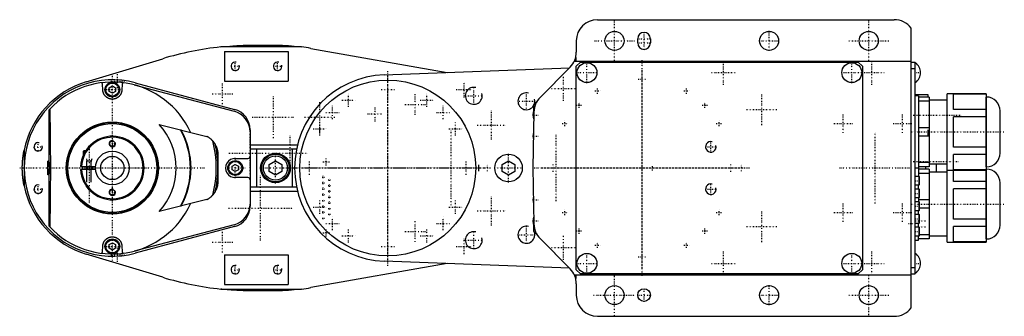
# Model space of a CAD drawing. Extents: x -294 to 171, y -70 to 70.
import ezdxf

# ---------------------------------------------------------------- set-up
doc = ezdxf.new("R2010")
doc.units = 0
doc.linetypes.add('CENTER', pattern=[1.5, 0.45, -0.5, 0.05, -0.5])
for name, color, linetype in [('AM_0', 7, 'CONTINUOUS'), ('AM_10', 7, 'CONTINUOUS'), ('AM_7', 7, 'CENTER')]:
    doc.layers.add(name, color=color, linetype=linetype)

msp = doc.modelspace()

# ---------------------------------------------------------------- linework, layer by layer
at = {"layer": 'AM_0', "color": 7, "linetype": 'CONTINUOUS'}
for p, q in [((-21, 70), (119, 70)), ((127, -66), (127, 66)), ((-2, 59), (-2, 61)), ((4, 61), (4, 59)), ((-160.69, 57.14), (-198.83, 57.14)), ((-182.83, 58), (-173.73, 58)), ((-156.35, 56.48), (-91.9, 45.09)), ((-31, 60), (-31, 54.64)), ((-262.3, 40.68), (-226.23, 51.58)), ((-197, 55), (-197, 41)), ((-197, 55), (-167, 55)), ((-167, 55), (-167, 41)), ((-31.3, 52.21), (-31.3, 50.5)), ((-121.65, 43.97), (-34.25, 47.25)), ((-33.91, 47.59), (-48.13, 33.3)), ((-31.9, 50.5), (127, 50.5)), ((-31, 48), (-29, 50)), ((-31, -48), (-31, 48)), ((-29, 50), (102, 50)), ((102, 50), (104, 48)), ((104, 48), (104, -48)), ((127, 50), (129, 50)), ((127, 47), (129, 47)), ((129, -50), (129, 50)), ((-254.5, 36.87), (-254.57, 39.39)), ((-251.5, 37.87), (-250, 38.73)), ((-251.5, 36.13), (-251.5, 37.87)), ((-250, 38.73), (-248.5, 37.87)), ((-248.5, 37.87), (-248.5, 36.13)), ((-245.43, 39.39), (-245.5, 36.87)), ((-239.65, 39.22), (-192.45, 26.75)), ((-239.22, 40.23), (-192.41, 27.68)), ((-197, 41), (-167, 41)), ((-250, 35.27), (-251.5, 36.13)), ((-248.5, 36.13), (-250, 35.27)), ((135, 34.5), (129, 34.5)), ((130.5, 34), (129, 34)), ((130.5, 34), (130.5, -4)), ((135.5, 33.5), (130.5, 33.5)), ((135, 33.51), (135, 34.5)), ((135.5, 33.5), (135.5, 0.5)), ((162.47, 35), (144, 35)), ((144, -35), (144, 35)), ((162.47, 34.89), (147, 34.89)), ((147, 27.69), (147, 34.89)), ((162.47, 35), (162.47, -35)), ((162.51, 33.5), (162.47, 33.5)), ((162.51, 0.5), (162.51, 33.5)), ((-51, 30), (-49.63, 31.37)), ((-51, 27.26), (-51, 30)), ((135.5, 31.48), (130.5, 31.48)), ((144, 32), (135.5, 32)), ((-280, 27.3), (-279.55, 27.78)), ((-280, 27.3), (-280, 3.23)), ((-51.04, 26.42), (-51.5, 0)), ((162.47, 27.69), (147, 27.69)), ((162.47, 24.19), (147, 24.19)), ((147, 9.81), (147, 24.19)), ((169, 6.99), (169, 27.01)), ((-227.92, 20.54), (-205.34, 14.91)), ((135.5, 19.02), (130.5, 19.02)), ((-185, 18.02), (-185, -18.02)), ((135.5, 14.98), (130.5, 14.98)), ((135, 15.5), (135, 17.99)), ((-185, 11), (-162.6, 11)), ((162.47, 9.81), (147, 9.81)), ((-291.64, 8.48), (-291.64, 0.16)), ((-263.35, 8.25), (-263.75, 7.85)), ((-263.75, 7.85), (-263.75, 5.99)), ((-263.75, 7.85), (-262.78, 7.85)), ((-263.35, 8.25), (-262.53, 8.25)), ((-200.19, 6.34), (-200.19, -6.34)), ((-185, 9), (-163.7, 9)), ((-182, 9), (-182, -9)), ((-165, -9), (-165, 9)), ((162.47, 6.31), (147, 6.31)), ((147, -0.89), (147, 6.31)), ((-280.5, -3.23), (-280.5, 3.23)), ((-280, 3.23), (-280.5, 3.23)), ((-280.5, 3.23), (-279.87, 0)), ((-279.87, 0), (-280.5, -3.23)), ((-280, 3.23), (-279.37, 0)), ((-279.37, 0), (-279.87, 0)), ((-264.98, 0.75), (-257.96, 0.75)), ((-262.25, 0.75), (-262.25, -0.75)), ((-259.75, -0.75), (-259.75, 0.75)), ((-193.5, 0.87), (-192, 1.73)), ((-193.5, -0.87), (-193.5, 0.87)), ((-192, 1.73), (-190.5, 0.87)), ((-191.99, 4.54), (-186, 4.53)), ((-190.5, 0.87), (-190.5, -0.87)), ((-176, 1.73), (-173, 3.46)), ((-176, -1.73), (-176, 1.73)), ((-173, 3.46), (-170, 1.73)), ((-170, 1.73), (-170, -1.73)), ((-66, 1.73), (-63, 3.46)), ((-66, -1.73), (-66, 1.73)), ((-63, 3.46), (-60, 1.73)), ((-60, 1.73), (-60, -1.73)), ((-51.5, 0), (-51.04, -26.42)), ((129, 0), (130.5, 0)), ((135.5, 2.52), (130.5, 2.52)), ((135.5, 0.5), (130.5, 0.5)), ((134, -0.5), (134, 0.5)), ((135.5, 2), (144, 2)), ((139, -2), (139, 2)), ((162.47, 0.5), (162.51, 0.5)), ((-291.64, -0.16), (-291.64, -8.48)), ((-280, -3.23), (-280.5, -3.23)), ((-279.37, 0), (-280, -3.23)), ((-280, -3.23), (-280, -27.3)), ((-257.96, -0.75), (-264.98, -0.75)), ((-192, -1.73), (-193.5, -0.87)), ((-190.5, -0.87), (-192, -1.73)), ((-186, -4.53), (-191.99, -4.54)), ((-173, -3.46), (-176, -1.73)), ((-170, -1.73), (-173, -3.46)), ((-63, -3.46), (-66, -1.73)), ((-60, -1.73), (-63, -3.46)), ((130.85, -4), (129, -4)), ((135.5, -0.5), (130.5, -0.5)), ((135.5, -2.52), (130.5, -2.52)), ((131, -4.15), (130.85, -4)), ((130.85, -8), (130.85, -4)), ((131, -7.85), (131, -4.15)), ((135.5, -0.5), (135.5, -33.5)), ((144, -2), (135.5, -2)), ((144, -1), (162.47, -1)), ((162.47, -0.89), (147, -0.89)), ((147, -6.31), (147, -1)), ((162.51, -0.5), (162.47, -0.5)), ((162.51, -33.5), (162.51, -0.5)), ((-163.7, -9), (-185, -9)), ((129, -8), (130.85, -8)), ((130.5, -9.99), (130.5, -7.99)), ((130.85, -8), (131, -7.85)), ((162.47, -6.31), (147, -6.31)), ((169, -27.01), (169, -6.99)), ((-185, -11), (-162.6, -11)), ((130.85, -10), (129, -10)), ((131, -10.15), (130.85, -10)), ((130.85, -14), (130.85, -10)), ((130.85, -14), (131, -13.85)), ((131, -13.85), (131, -10.15)), ((147, -24.19), (147, -9.81)), ((162.47, -9.81), (147, -9.81)), ((-205.34, -14.91), (-227.92, -20.54)), ((129, -14), (130.85, -14)), ((130.85, -16), (129, -16)), ((130.5, -14), (130.5, -16)), ((135.5, -14.98), (130.5, -14.98)), ((131, -16.15), (130.85, -16)), ((130.85, -20), (130.85, -16)), ((131, -19.85), (131, -16.15)), ((129, -20), (130.85, -20)), ((130.85, -22), (129, -22)), ((130.5, -22), (130.5, -20)), ((130.85, -20), (131, -19.85)), ((131, -22.15), (130.85, -22)), ((130.85, -26), (130.85, -22)), ((135.5, -19.02), (131, -19.02)), ((131, -25.85), (131, -22.15)), ((-279.55, -27.78), (-280, -27.3)), ((-192.45, -26.75), (-239.65, -39.22)), ((-192.41, -27.68), (-239.22, -40.23)), ((-51, -30), (-51, -27.26)), ((129, -26), (130.85, -26)), ((130.5, -28), (130.5, -26.01)), ((130.85, -26), (131, -25.85)), ((162.47, -24.19), (147, -24.19)), ((147, -34.89), (147, -27.69)), ((162.47, -27.69), (147, -27.69)), ((-49.63, -31.37), (-51, -30)), ((130.85, -28), (129, -28)), ((129, -32), (130.85, -32)), ((130.5, -34), (130.5, -32)), ((131, -28.15), (130.85, -28)), ((130.85, -32), (130.85, -28)), ((130.85, -32), (131, -31.85)), ((131, -31.85), (131, -28.15)), ((135.5, -31.48), (131, -31.48)), ((135.5, -32), (144, -32)), ((-254.57, -39.39), (-254.5, -36.87)), ((-251.5, -36.13), (-250, -35.27)), ((-251.5, -37.87), (-251.5, -36.13)), ((-250, -35.27), (-248.5, -36.13)), ((-248.5, -36.13), (-248.5, -37.87)), ((-245.5, -36.87), (-245.43, -39.39)), ((-48.13, -33.3), (-33.91, -47.59)), ((129, -34), (130.5, -34)), ((135.5, -33.5), (130.5, -33.5)), ((144, -35), (162.47, -35)), ((162.47, -34.89), (147, -34.89)), ((162.47, -33.5), (162.51, -33.5)), ((-226.23, -51.58), (-262.3, -40.68)), ((-250, -38.73), (-251.5, -37.87)), ((-248.5, -37.87), (-250, -38.73)), ((-197, -41), (-197, -55)), ((-197, -41), (-167, -41)), ((-167, -41), (-167, -55)), ((-91.9, -45.09), (-156.35, -56.48)), ((-34.25, -47.25), (-121.65, -43.97)), ((-31.9, -50.5), (127, -50.5)), ((-31.3, -50.5), (-31.3, -52.21)), ((-29, -50), (-31, -48)), ((102, -50), (-29, -50)), ((104, -48), (102, -50)), ((127, -47), (129, -47)), ((127, -50), (129, -50)), ((-197, -55), (-167, -55)), ((-31, -54.64), (-31, -60)), ((-198.83, -57.14), (-160.69, -57.14)), ((-173.73, -58), (-182.83, -58)), ((-21, -70), (119, -70))]:
    msp.add_line(p, q, dxfattribs=at)
for points in [[(-198.83, 57.14, 0), (-196.17, 57.41, 0), (-193.06, 57.65, 0), (-192.17, 57.71, 0), (-191.28, 57.76, 0), (-190.84, 57.79, 0), (-190.39, 57.81, 0), (-189.51, 57.85, 0), (-188.62, 57.89, 0), (-188.1, 57.91, 0), (-187.95, 57.91, 0), (-187.8, 57.92, 0), (-187.73, 57.92, 0), (-187.65, 57.92, 0), (-187.5, 57.93, 0), (-187.36, 57.93, 0), (-187.21, 57.94, 0), (-187.06, 57.94, 0), (-186.91, 57.94, 0), (-186.84, 57.95, 0), (-186.76, 57.95, 0), (-186.61, 57.95, 0), (-186.47, 57.96, 0), (-186.32, 57.96, 0), (-186.17, 57.96, 0), (-186.02, 57.97, 0), (-185.95, 57.97, 0), (-185.87, 57.97, 0), (-185.72, 57.97, 0), (-185.58, 57.97, 0), (-185.5, 57.98, 0), (-185.43, 57.98, 0), (-185.28, 57.98, 0), (-185.13, 57.98, 0), (-185.06, 57.98, 0), (-184.98, 57.98, 0), (-184.83, 57.99, 0), (-184.68, 57.99, 0), (-184.54, 57.99, 0), (-184.39, 57.99, 0), (-184.24, 57.99, 0), (-184.17, 57.99, 0), (-184.09, 57.99, 0), (-183.94, 58, 0), (-183.79, 58, 0), (-183.65, 58, 0), (-183.5, 58, 0), (-183.35, 58, 0), (-183.28, 58, 0), (-183.2, 58, 0), (-183.05, 58, 0), (-182.9, 58, 0), (-182.83, 58, 0)], [(-173.73, 58, 0), (-173.67, 58, 0), (-173.55, 58, 0), (-173.43, 58, 0), (-173.37, 58, 0), (-173.31, 58, 0), (-173.19, 58, 0), (-173.06, 58, 0), (-172.94, 58, 0), (-172.82, 58, 0), (-172.7, 57.99, 0), (-172.64, 57.99, 0), (-172.58, 57.99, 0), (-172.46, 57.99, 0), (-172.34, 57.99, 0), (-172.22, 57.99, 0), (-172.1, 57.99, 0), (-171.97, 57.98, 0), (-171.91, 57.98, 0), (-171.85, 57.98, 0), (-171.73, 57.98, 0), (-171.61, 57.98, 0), (-171.55, 57.98, 0), (-171.49, 57.97, 0), (-171.37, 57.97, 0), (-171.25, 57.97, 0), (-171.19, 57.97, 0), (-171.13, 57.97, 0), (-171.01, 57.96, 0), (-170.88, 57.96, 0), (-170.76, 57.96, 0), (-170.64, 57.95, 0), (-170.52, 57.95, 0), (-170.46, 57.95, 0), (-170.4, 57.94, 0), (-170.28, 57.94, 0), (-170.16, 57.94, 0), (-169.73, 57.92, 0), (-169.01, 57.89, 0), (-168.28, 57.85, 0), (-167.56, 57.81, 0), (-167.2, 57.79, 0), (-166.83, 57.76, 0), (-166.11, 57.71, 0), (-165.38, 57.65, 0), (-162.85, 57.41, 0), (-160.69, 57.14, 0)], [(-254.57, 39.39, 0), (-254.57, 39.42, 0), (-254.58, 39.47, 0), (-254.58, 39.53, 0), (-254.59, 39.56, 0), (-254.6, 39.58, 0), (-254.61, 39.64, 0), (-254.63, 39.69, 0), (-254.65, 39.75, 0), (-254.67, 39.8, 0), (-254.7, 39.85, 0), (-254.71, 39.87, 0), (-254.73, 39.9, 0), (-254.76, 39.95, 0), (-254.8, 39.99, 0), (-254.83, 40.04, 0), (-254.87, 40.08, 0), (-254.92, 40.12, 0), (-254.94, 40.14, 0), (-254.97, 40.16, 0), (-255.01, 40.19, 0), (-255.07, 40.22, 0), (-255.09, 40.24, 0)], [(-244.91, 40.24, 0), (-244.93, 40.22, 0), (-244.99, 40.19, 0), (-245.04, 40.16, 0), (-245.06, 40.14, 0), (-245.08, 40.12, 0), (-245.12, 40.08, 0), (-245.17, 40.04, 0), (-245.2, 39.99, 0), (-245.24, 39.95, 0), (-245.27, 39.9, 0), (-245.29, 39.87, 0), (-245.3, 39.85, 0), (-245.33, 39.8, 0), (-245.35, 39.75, 0), (-245.37, 39.69, 0), (-245.39, 39.64, 0), (-245.4, 39.58, 0), (-245.41, 39.56, 0), (-245.42, 39.53, 0), (-245.42, 39.47, 0), (-245.43, 39.42, 0), (-245.43, 39.39, 0)], [(-245.5, 36.87, 0), (-245.5, 36.81, 0), (-245.51, 36.69, 0), (-245.52, 36.57, 0), (-245.53, 36.51, 0), (-245.53, 36.44, 0), (-245.55, 36.32, 0), (-245.57, 36.2, 0), (-245.59, 36.08, 0), (-245.62, 35.96, 0), (-245.65, 35.85, 0), (-245.67, 35.79, 0), (-245.68, 35.73, 0), (-245.72, 35.61, 0), (-245.76, 35.49, 0), (-245.8, 35.38, 0), (-245.85, 35.26, 0), (-245.9, 35.15, 0), (-245.92, 35.09, 0), (-245.95, 35.04, 0), (-246.01, 34.93, 0), (-246.06, 34.82, 0), (-246.09, 34.76, 0), (-246.13, 34.71, 0), (-246.19, 34.6, 0), (-246.26, 34.5, 0), (-246.29, 34.45, 0), (-246.33, 34.4, 0), (-246.4, 34.29, 0), (-246.48, 34.19, 0), (-246.56, 34.1, 0), (-246.65, 34, 0), (-246.73, 33.91, 0), (-246.78, 33.86, 0), (-246.82, 33.82, 0), (-246.91, 33.73, 0), (-247.01, 33.64, 0), (-247.1, 33.56, 0), (-247.21, 33.47, 0), (-247.31, 33.39, 0), (-247.36, 33.36, 0), (-247.41, 33.32, 0), (-247.52, 33.24, 0), (-247.63, 33.17, 0), (-247.75, 33.11, 0), (-247.86, 33.04, 0), (-247.98, 32.98, 0), (-248.04, 32.95, 0), (-248.1, 32.92, 0), (-248.22, 32.87, 0), (-248.34, 32.82, 0), (-248.47, 32.77, 0), (-248.6, 32.72, 0), (-248.72, 32.68, 0), (-248.79, 32.67, 0), (-248.85, 32.65, 0), (-248.99, 32.62, 0), (-249.12, 32.59, 0), (-249.25, 32.56, 0), (-249.39, 32.54, 0), (-249.52, 32.53, 0), (-249.59, 32.52, 0), (-249.66, 32.51, 0), (-249.79, 32.5, 0), (-249.93, 32.5, 0), (-250, 32.5, 0), (-250.07, 32.5, 0), (-250.2, 32.5, 0), (-250.34, 32.51, 0), (-250.41, 32.52, 0), (-250.48, 32.53, 0), (-250.61, 32.54, 0), (-250.75, 32.56, 0), (-250.88, 32.59, 0), (-251.01, 32.62, 0), (-251.15, 32.65, 0), (-251.21, 32.67, 0), (-251.28, 32.68, 0), (-251.4, 32.72, 0), (-251.53, 32.77, 0), (-251.66, 32.82, 0), (-251.78, 32.87, 0), (-251.9, 32.92, 0), (-251.96, 32.95, 0), (-252.02, 32.98, 0), (-252.14, 33.04, 0), (-252.25, 33.11, 0), (-252.37, 33.17, 0), (-252.48, 33.24, 0), (-252.59, 33.32, 0), (-252.64, 33.36, 0), (-252.69, 33.39, 0), (-252.79, 33.47, 0), (-252.89, 33.55, 0), (-252.99, 33.64, 0), (-253.09, 33.73, 0), (-253.18, 33.82, 0), (-253.22, 33.86, 0), (-253.27, 33.91, 0), (-253.35, 34, 0), (-253.44, 34.1, 0), (-253.52, 34.19, 0), (-253.6, 34.29, 0), (-253.67, 34.4, 0), (-253.71, 34.45, 0), (-253.74, 34.5, 0), (-253.81, 34.6, 0), (-253.87, 34.71, 0), (-253.91, 34.76, 0), (-253.94, 34.82, 0), (-253.99, 34.93, 0), (-254.05, 35.04, 0), (-254.08, 35.09, 0), (-254.1, 35.15, 0), (-254.15, 35.26, 0), (-254.2, 35.38, 0), (-254.24, 35.49, 0), (-254.28, 35.61, 0), (-254.32, 35.73, 0), (-254.33, 35.79, 0), (-254.35, 35.85, 0), (-254.38, 35.96, 0), (-254.41, 36.08, 0), (-254.43, 36.2, 0), (-254.45, 36.32, 0), (-254.47, 36.44, 0), (-254.47, 36.51, 0), (-254.48, 36.57, 0), (-254.49, 36.69, 0), (-254.5, 36.81, 0), (-254.5, 36.87, 0)], [(-279.55, 27.78, 0), (-279.52, 26.26, 0), (-279.46, 23.19, 0), (-279.41, 20.09, 0), (-279.39, 18.54, 0), (-279.37, 16.98, 0), (-279.33, 13.86, 0), (-279.29, 10.74, 0), (-279.27, 7.64, 0), (-279.25, 4.55, 0), (-279.24, 1.51, 0), (-279.24, 0, 0), (-279.24, -1.51, 0), (-279.25, -4.55, 0), (-279.27, -7.64, 0), (-279.29, -10.74, 0), (-279.33, -13.86, 0), (-279.37, -16.98, 0), (-279.39, -18.54, 0), (-279.41, -20.09, 0), (-279.46, -23.19, 0), (-279.52, -26.26, 0), (-279.55, -27.78, 0)], [(-202.63, 12.78, 0), (-202.7, 12.85, 0), (-202.83, 12.99, 0), (-202.97, 13.14, 0), (-203.04, 13.21, 0), (-203.11, 13.27, 0), (-203.25, 13.41, 0), (-203.39, 13.54, 0), (-203.54, 13.67, 0), (-203.69, 13.8, 0), (-203.83, 13.92, 0), (-203.91, 13.98, 0), (-203.99, 14.04, 0), (-204.14, 14.15, 0), (-204.3, 14.26, 0), (-204.45, 14.37, 0), (-204.61, 14.48, 0), (-204.77, 14.58, 0), (-204.85, 14.63, 0), (-204.93, 14.68, 0), (-205.09, 14.77, 0), (-205.26, 14.86, 0), (-205.34, 14.91, 0)], [(-202.63, 12.78, 0), (-202.58, 12.72, 0), (-202.47, 12.59, 0), (-202.37, 12.47, 0), (-202.32, 12.41, 0), (-202.27, 12.35, 0), (-202.18, 12.23, 0), (-202.1, 12.11, 0), (-202.01, 12, 0), (-201.94, 11.89, 0), (-201.87, 11.79, 0), (-201.83, 11.74, 0), (-201.8, 11.69, 0), (-201.74, 11.6, 0), (-201.69, 11.52, 0), (-201.64, 11.44, 0), (-201.61, 11.39, 0), (-201.6, 11.38, 0), (-201.6, 11.37, 0), (-201.59, 11.36, 0), (-201.59, 11.36, 0), (-201.58, 11.35, 0), (-201.58, 11.34, 0), (-201.57, 11.33, 0), (-201.56, 11.31, 0), (-201.56, 11.3, 0), (-201.55, 11.3, 0), (-201.55, 11.29, 0), (-201.55, 11.29, 0), (-201.54, 11.28, 0), (-201.54, 11.27, 0), (-201.54, 11.27, 0), (-201.53, 11.26, 0), (-201.52, 11.25, 0), (-201.52, 11.24, 0), (-201.52, 11.24, 0), (-201.51, 11.23, 0), (-201.51, 11.22, 0), (-201.5, 11.21, 0), (-201.5, 11.21, 0), (-201.5, 11.2, 0), (-201.49, 11.2, 0), (-201.49, 11.19, 0), (-201.49, 11.18, 0), (-201.48, 11.18, 0), (-201.48, 11.17, 0), (-201.48, 11.17, 0), (-201.47, 11.16, 0), (-201.47, 11.16, 0), (-201.47, 11.16, 0), (-201.47, 11.15, 0), (-201.47, 11.15, 0), (-201.47, 11.15, 0)], [(-201.1, 10.44, 0), (-201.16, 10.57, 0), (-201.29, 10.82, 0), (-201.41, 11.04, 0), (-201.47, 11.15, 0)], [(-201.1, 10.44, 0), (-201.1, 10.44, 0), (-201.1, 10.43, 0), (-201.1, 10.43, 0), (-201.1, 10.43, 0), (-201.1, 10.43, 0), (-201.1, 10.43, 0), (-201.1, 10.43, 0), (-201.1, 10.43, 0), (-201.09, 10.43, 0), (-201.09, 10.43, 0), (-201.09, 10.43, 0), (-201.09, 10.42, 0), (-201.09, 10.42, 0), (-201.09, 10.42, 0), (-201.09, 10.42, 0), (-201.09, 10.42, 0), (-201.09, 10.42, 0), (-201.09, 10.42, 0), (-201.09, 10.41, 0), (-201.09, 10.41, 0), (-201.09, 10.41, 0), (-201.09, 10.41, 0), (-201.08, 10.4, 0), (-201.08, 10.39, 0), (-201.07, 10.38, 0), (-201.07, 10.37, 0), (-201.06, 10.35, 0), (-201.05, 10.34, 0), (-201.05, 10.33, 0), (-201.05, 10.32, 0), (-201.04, 10.3, 0), (-201.03, 10.29, 0), (-201.02, 10.27, 0), (-201.01, 10.25, 0), (-201.01, 10.23, 0), (-201, 10.22, 0), (-201, 10.21, 0), (-200.99, 10.19, 0), (-200.98, 10.17, 0), (-200.97, 10.16, 0), (-200.97, 10.15, 0), (-200.96, 10.12, 0), (-200.95, 10.1, 0), (-200.94, 10.09, 0), (-200.94, 10.08, 0), (-200.93, 10.05, 0), (-200.92, 10.02, 0), (-200.91, 10, 0), (-200.9, 9.97, 0), (-200.88, 9.94, 0), (-200.88, 9.92, 0), (-200.87, 9.91, 0), (-200.86, 9.88, 0), (-200.85, 9.85, 0), (-200.8, 9.73, 0), (-200.72, 9.51, 0), (-200.64, 9.27, 0), (-200.56, 9, 0), (-200.53, 8.86, 0), (-200.49, 8.73, 0), (-200.42, 8.45, 0), (-200.37, 8.17, 0), (-200.32, 7.89, 0), (-200.28, 7.61, 0), (-200.24, 7.33, 0), (-200.23, 7.19, 0), (-200.22, 7.05, 0), (-200.2, 6.76, 0), (-200.19, 6.48, 0), (-200.19, 6.34, 0)], [(-292.5, 0, 0), (-292.5, 0.01, 0), (-292.5, 0.02, 0), (-292.5, 0.03, 0), (-292.5, 0.04, 0), (-292.5, 0.05, 0), (-292.5, 0.06, 0), (-292.5, 0.07, 0), (-292.5, 0.09, 0), (-292.5, 0.1, 0), (-292.5, 0.11, 0), (-292.5, 0.12, 0), (-292.5, 0.13, 0), (-292.5, 0.14, 0), (-292.5, 0.15, 0), (-292.5, 0.16, 0), (-292.5, 0.18, 0), (-292.5, 0.19, 0), (-292.5, 0.2, 0), (-292.5, 0.2, 0), (-292.5, 0.22, 0), (-292.5, 0.23, 0), (-292.5, 0.24, 0), (-292.5, 0.24, 0), (-292.5, 0.26, 0), (-292.5, 0.27, 0), (-292.5, 0.28, 0), (-292.5, 0.28, 0), (-292.5, 0.3, 0), (-292.5, 0.31, 0), (-292.5, 0.32, 0), (-292.5, 0.34, 0), (-292.5, 0.35, 0), (-292.5, 0.36, 0), (-292.5, 0.36, 0), (-292.5, 0.38, 0), (-292.5, 0.39, 0), (-292.5, 0.4, 0), (-292.5, 0.42, 0), (-292.5, 0.43, 0), (-292.5, 0.43, 0), (-292.5, 0.44, 0), (-292.5, 0.45, 0), (-292.5, 0.47, 0), (-292.5, 0.48, 0), (-292.5, 0.49, 0), (-292.5, 0.51, 0), (-292.5, 0.51, 0), (-292.5, 0.52, 0), (-292.5, 0.53, 0), (-292.5, 0.55, 0), (-292.5, 0.59, 0), (-292.49, 0.67, 0), (-292.49, 0.71, 0), (-292.49, 0.75, 0), (-292.49, 0.83, 0), (-292.49, 0.91, 0), (-292.49, 0.99, 0), (-292.49, 1.07, 0), (-292.48, 1.15, 0), (-292.48, 1.19, 0), (-292.48, 1.23, 0), (-292.48, 1.3, 0), (-292.48, 1.38, 0), (-292.48, 1.42, 0), (-292.47, 1.46, 0), (-292.47, 1.54, 0), (-292.47, 1.62, 0), (-292.47, 1.66, 0), (-292.47, 1.7, 0), (-292.46, 1.78, 0), (-292.46, 1.86, 0), (-292.46, 1.94, 0), (-292.45, 2.02, 0), (-292.45, 2.09, 0), (-292.45, 2.13, 0), (-292.44, 2.17, 0), (-292.44, 2.25, 0), (-292.44, 2.33, 0), (-292.42, 2.61, 0), (-292.39, 3.08, 0), (-292.35, 3.55, 0), (-292.31, 4.03, 0), (-292.29, 4.26, 0), (-292.26, 4.5, 0), (-292.21, 4.97, 0), (-292.15, 5.44, 0), (-291.91, 7.08, 0), (-291.64, 8.48, 0)], [(-163.7, 9, 0), (-163.67, 9, 0), (-163.62, 9, 0), (-163.57, 9, 0), (-163.55, 9.01, 0), (-163.52, 9.01, 0), (-163.47, 9.01, 0), (-163.43, 9.02, 0), (-163.38, 9.02, 0), (-163.34, 9.03, 0), (-163.3, 9.04, 0), (-163.29, 9.04, 0), (-163.27, 9.05, 0), (-163.23, 9.06, 0), (-163.2, 9.06, 0), (-163.17, 9.07, 0), (-163.14, 9.08, 0), (-163.12, 9.09, 0), (-163.1, 9.09, 0), (-163.09, 9.09, 0), (-163.07, 9.1, 0), (-163.05, 9.11, 0), (-163.05, 9.11, 0)], [(-291.64, -8.48, 0), (-291.91, -7.08, 0), (-292.15, -5.44, 0), (-292.21, -4.97, 0), (-292.26, -4.5, 0), (-292.29, -4.26, 0), (-292.31, -4.03, 0), (-292.35, -3.55, 0), (-292.39, -3.08, 0), (-292.42, -2.61, 0), (-292.45, -2.13, 0), (-292.46, -1.86, 0), (-292.46, -1.78, 0), (-292.47, -1.7, 0), (-292.47, -1.66, 0), (-292.47, -1.62, 0), (-292.47, -1.54, 0), (-292.47, -1.46, 0), (-292.48, -1.42, 0), (-292.48, -1.38, 0), (-292.48, -1.3, 0), (-292.48, -1.23, 0), (-292.48, -1.19, 0), (-292.48, -1.15, 0), (-292.49, -1.07, 0), (-292.49, -0.99, 0), (-292.49, -0.91, 0), (-292.49, -0.83, 0), (-292.49, -0.75, 0), (-292.49, -0.71, 0), (-292.49, -0.67, 0), (-292.5, -0.59, 0), (-292.5, -0.55, 0), (-292.5, -0.53, 0), (-292.5, -0.52, 0), (-292.5, -0.51, 0), (-292.5, -0.51, 0), (-292.5, -0.49, 0), (-292.5, -0.48, 0), (-292.5, -0.47, 0), (-292.5, -0.45, 0), (-292.5, -0.44, 0), (-292.5, -0.43, 0), (-292.5, -0.43, 0), (-292.5, -0.42, 0), (-292.5, -0.4, 0), (-292.5, -0.39, 0), (-292.5, -0.38, 0), (-292.5, -0.36, 0), (-292.5, -0.36, 0), (-292.5, -0.35, 0), (-292.5, -0.34, 0), (-292.5, -0.32, 0), (-292.5, -0.31, 0), (-292.5, -0.3, 0), (-292.5, -0.28, 0), (-292.5, -0.28, 0), (-292.5, -0.27, 0), (-292.5, -0.26, 0), (-292.5, -0.24, 0), (-292.5, -0.24, 0), (-292.5, -0.23, 0), (-292.5, -0.22, 0), (-292.5, -0.2, 0), (-292.5, -0.2, 0), (-292.5, -0.19, 0), (-292.5, -0.18, 0), (-292.5, -0.16, 0), (-292.5, -0.15, 0), (-292.5, -0.14, 0), (-292.5, -0.13, 0), (-292.5, -0.12, 0), (-292.5, -0.11, 0), (-292.5, -0.1, 0), (-292.5, -0.09, 0), (-292.5, -0.07, 0), (-292.5, -0.06, 0), (-292.5, -0.05, 0), (-292.5, -0.04, 0), (-292.5, -0.03, 0), (-292.5, -0.02, 0), (-292.5, -0.01, 0), (-292.5, 0, 0)], [(-259.75, -11.4, 0), (-259.75, -11.4, 0), (-259.75, -11.4, 0), (-259.75, -11.39, 0), (-259.76, -11.39, 0), (-259.76, -11.39, 0), (-259.77, -11.39, 0), (-259.77, -11.38, 0), (-259.78, -11.37, 0), (-259.79, -11.36, 0), (-259.81, -11.35, 0), (-259.81, -11.34, 0), (-259.82, -11.34, 0), (-259.84, -11.32, 0), (-259.85, -11.31, 0), (-259.87, -11.29, 0), (-259.89, -11.28, 0), (-259.91, -11.26, 0), (-259.92, -11.25, 0), (-259.93, -11.24, 0), (-259.95, -11.22, 0), (-259.98, -11.2, 0), (-259.99, -11.19, 0), (-260, -11.18, 0), (-260.02, -11.16, 0), (-260.05, -11.14, 0), (-260.06, -11.13, 0), (-260.07, -11.11, 0), (-260.1, -11.09, 0), (-260.13, -11.07, 0), (-260.15, -11.04, 0), (-260.18, -11.02, 0), (-260.21, -10.99, 0), (-260.22, -10.98, 0), (-260.24, -10.96, 0), (-260.27, -10.94, 0), (-260.3, -10.91, 0), (-260.33, -10.88, 0), (-260.36, -10.85, 0), (-260.39, -10.82, 0), (-260.4, -10.81, 0), (-260.42, -10.79, 0), (-260.45, -10.76, 0), (-260.48, -10.73, 0), (-260.51, -10.7, 0), (-260.55, -10.67, 0), (-260.58, -10.64, 0), (-260.59, -10.62, 0), (-260.61, -10.6, 0), (-260.64, -10.57, 0), (-260.67, -10.54, 0), (-260.71, -10.51, 0), (-260.74, -10.47, 0), (-260.77, -10.44, 0), (-260.79, -10.42, 0), (-260.8, -10.41, 0), (-260.83, -10.37, 0), (-260.87, -10.34, 0), (-260.9, -10.31, 0), (-260.93, -10.27, 0), (-260.96, -10.24, 0), (-260.97, -10.23, 0), (-260.99, -10.21, 0), (-261.02, -10.18, 0), (-261.05, -10.15, 0), (-261.06, -10.13, 0), (-261.08, -10.11, 0), (-261.11, -10.08, 0), (-261.14, -10.05, 0), (-261.15, -10.03, 0), (-261.17, -10.01, 0), (-261.2, -9.98, 0), (-261.23, -9.94, 0), (-261.26, -9.91, 0), (-261.29, -9.87, 0), (-261.32, -9.84, 0), (-261.34, -9.82, 0), (-261.35, -9.8, 0), (-261.38, -9.77, 0), (-261.41, -9.74, 0), (-261.44, -9.7, 0), (-261.47, -9.67, 0), (-261.5, -9.63, 0), (-261.51, -9.61, 0), (-261.53, -9.6, 0), (-261.56, -9.56, 0), (-261.59, -9.53, 0), (-261.61, -9.49, 0), (-261.64, -9.46, 0), (-261.67, -9.42, 0), (-261.68, -9.41, 0), (-261.7, -9.39, 0), (-261.72, -9.36, 0), (-261.75, -9.32, 0), (-261.78, -9.29, 0), (-261.8, -9.26, 0), (-261.83, -9.23, 0), (-261.84, -9.21, 0), (-261.85, -9.2, 0), (-261.87, -9.17, 0), (-261.9, -9.14, 0), (-261.92, -9.11, 0), (-261.94, -9.08, 0), (-261.96, -9.05, 0), (-261.97, -9.03, 0), (-261.98, -9.02, 0), (-262.01, -8.99, 0), (-262.03, -8.96, 0), (-262.04, -8.95, 0), (-262.05, -8.94, 0), (-262.07, -8.91, 0), (-262.09, -8.88, 0), (-262.1, -8.87, 0), (-262.1, -8.86, 0), (-262.12, -8.83, 0), (-262.14, -8.81, 0), (-262.16, -8.79, 0), (-262.17, -8.77, 0), (-262.18, -8.75, 0), (-262.19, -8.74, 0), (-262.2, -8.73, 0), (-262.21, -8.72, 0), (-262.22, -8.7, 0), (-262.23, -8.69, 0), (-262.23, -8.68, 0), (-262.24, -8.67, 0), (-262.24, -8.67, 0), (-262.25, -8.66, 0), (-262.25, -8.66, 0), (-262.25, -8.66, 0), (-262.25, -8.66, 0)], [(-200.19, -6.34, 0), (-200.19, -6.47, 0), (-200.2, -6.73, 0), (-200.21, -6.99, 0), (-200.22, -7.12, 0), (-200.23, -7.24, 0), (-200.26, -7.5, 0), (-200.3, -7.76, 0), (-200.34, -8.02, 0), (-200.39, -8.27, 0), (-200.44, -8.53, 0), (-200.47, -8.65, 0), (-200.5, -8.78, 0), (-200.57, -9.03, 0), (-200.65, -9.27, 0), (-200.72, -9.51, 0), (-200.8, -9.72, 0), (-200.84, -9.83, 0), (-200.85, -9.86, 0), (-200.87, -9.89, 0), (-200.87, -9.91, 0), (-200.88, -9.92, 0), (-200.89, -9.95, 0), (-200.9, -9.98, 0), (-200.9, -9.99, 0), (-200.91, -10, 0), (-200.92, -10.03, 0), (-200.93, -10.06, 0), (-200.94, -10.07, 0), (-200.94, -10.08, 0), (-200.95, -10.11, 0), (-200.96, -10.13, 0), (-200.98, -10.16, 0), (-200.99, -10.19, 0), (-201, -10.22, 0), (-201.01, -10.23, 0), (-201.01, -10.25, 0), (-201.03, -10.28, 0), (-201.04, -10.3, 0), (-201.05, -10.33, 0), (-201.06, -10.35, 0), (-201.06, -10.35, 0), (-201.06, -10.35, 0), (-201.06, -10.36, 0), (-201.06, -10.36, 0), (-201.06, -10.36, 0), (-201.07, -10.37, 0), (-201.07, -10.37, 0), (-201.07, -10.37, 0), (-201.07, -10.38, 0), (-201.07, -10.38, 0), (-201.07, -10.38, 0), (-201.07, -10.38, 0), (-201.08, -10.39, 0), (-201.08, -10.39, 0), (-201.08, -10.39, 0), (-201.08, -10.39, 0), (-201.08, -10.4, 0), (-201.08, -10.4, 0), (-201.08, -10.4, 0), (-201.08, -10.4, 0), (-201.09, -10.41, 0), (-201.09, -10.41, 0), (-201.09, -10.41, 0), (-201.09, -10.42, 0), (-201.09, -10.42, 0), (-201.09, -10.42, 0), (-201.09, -10.42, 0), (-201.09, -10.42, 0), (-201.09, -10.43, 0), (-201.09, -10.43, 0), (-201.1, -10.43, 0), (-201.1, -10.43, 0), (-201.1, -10.43, 0), (-201.1, -10.43, 0), (-201.1, -10.44, 0), (-201.1, -10.44, 0)], [(-163.05, -9.11, 0), (-163.05, -9.11, 0), (-163.07, -9.1, 0), (-163.09, -9.09, 0), (-163.1, -9.09, 0), (-163.12, -9.09, 0), (-163.14, -9.08, 0), (-163.17, -9.07, 0), (-163.2, -9.06, 0), (-163.23, -9.06, 0), (-163.27, -9.05, 0), (-163.29, -9.04, 0), (-163.3, -9.04, 0), (-163.34, -9.03, 0), (-163.38, -9.03, 0), (-163.43, -9.02, 0), (-163.47, -9.01, 0), (-163.52, -9.01, 0), (-163.55, -9.01, 0), (-163.57, -9, 0), (-163.62, -9, 0), (-163.67, -9, 0), (-163.7, -9, 0)], [(-205.34, -14.91, 0), (-205.26, -14.86, 0), (-205.09, -14.77, 0), (-204.93, -14.68, 0), (-204.85, -14.63, 0), (-204.77, -14.58, 0), (-204.61, -14.48, 0), (-204.45, -14.37, 0), (-204.3, -14.26, 0), (-204.14, -14.15, 0), (-203.99, -14.04, 0), (-203.91, -13.98, 0), (-203.83, -13.92, 0), (-203.69, -13.8, 0), (-203.54, -13.67, 0), (-203.39, -13.54, 0), (-203.25, -13.41, 0), (-203.11, -13.27, 0), (-203.04, -13.21, 0), (-202.97, -13.14, 0), (-202.83, -12.99, 0), (-202.7, -12.85, 0), (-202.63, -12.78, 0)], [(-201.47, -11.15, 0), (-201.47, -11.15, 0), (-201.47, -11.15, 0), (-201.47, -11.16, 0), (-201.47, -11.16, 0), (-201.47, -11.16, 0), (-201.48, -11.17, 0), (-201.48, -11.17, 0), (-201.48, -11.18, 0), (-201.49, -11.19, 0), (-201.49, -11.19, 0), (-201.49, -11.2, 0), (-201.5, -11.2, 0), (-201.5, -11.21, 0), (-201.51, -11.22, 0), (-201.51, -11.23, 0), (-201.52, -11.23, 0), (-201.52, -11.24, 0), (-201.52, -11.25, 0), (-201.53, -11.25, 0), (-201.53, -11.26, 0), (-201.54, -11.27, 0), (-201.54, -11.28, 0), (-201.54, -11.28, 0), (-201.55, -11.29, 0), (-201.56, -11.3, 0), (-201.56, -11.31, 0), (-201.56, -11.31, 0), (-201.57, -11.32, 0), (-201.57, -11.33, 0), (-201.58, -11.34, 0), (-201.59, -11.35, 0), (-201.59, -11.36, 0), (-201.6, -11.37, 0), (-201.6, -11.38, 0), (-201.61, -11.39, 0), (-201.61, -11.4, 0), (-201.64, -11.44, 0), (-201.69, -11.52, 0), (-201.75, -11.61, 0), (-201.8, -11.7, 0), (-201.84, -11.74, 0), (-201.87, -11.79, 0), (-201.94, -11.9, 0), (-202.02, -12, 0), (-202.1, -12.12, 0), (-202.18, -12.23, 0), (-202.28, -12.35, 0), (-202.32, -12.41, 0), (-202.37, -12.47, 0), (-202.47, -12.59, 0), (-202.58, -12.72, 0), (-202.63, -12.78, 0)], [(-201.47, -11.15, 0), (-201.41, -11.04, 0), (-201.29, -10.82, 0), (-201.16, -10.57, 0), (-201.1, -10.44, 0)], [(-254.5, -36.87, 0), (-254.5, -36.81, 0), (-254.49, -36.69, 0), (-254.48, -36.57, 0), (-254.47, -36.51, 0), (-254.47, -36.44, 0), (-254.45, -36.32, 0), (-254.43, -36.2, 0), (-254.41, -36.08, 0), (-254.38, -35.96, 0), (-254.35, -35.85, 0), (-254.33, -35.79, 0), (-254.32, -35.73, 0), (-254.28, -35.61, 0), (-254.24, -35.49, 0), (-254.2, -35.38, 0), (-254.15, -35.26, 0), (-254.1, -35.15, 0), (-254.08, -35.09, 0), (-254.05, -35.04, 0), (-253.99, -34.93, 0), (-253.94, -34.82, 0), (-253.91, -34.76, 0), (-253.87, -34.71, 0), (-253.81, -34.6, 0), (-253.74, -34.5, 0), (-253.71, -34.45, 0), (-253.67, -34.4, 0), (-253.6, -34.29, 0), (-253.52, -34.19, 0), (-253.44, -34.1, 0), (-253.35, -34, 0), (-253.27, -33.91, 0), (-253.22, -33.86, 0), (-253.18, -33.82, 0), (-253.09, -33.73, 0), (-252.99, -33.64, 0), (-252.9, -33.56, 0), (-252.79, -33.47, 0), (-252.69, -33.39, 0), (-252.64, -33.36, 0), (-252.59, -33.32, 0), (-252.48, -33.24, 0), (-252.37, -33.17, 0), (-252.25, -33.11, 0), (-252.14, -33.04, 0), (-252.02, -32.98, 0), (-251.96, -32.95, 0), (-251.9, -32.92, 0), (-251.78, -32.87, 0), (-251.66, -32.82, 0), (-251.53, -32.77, 0), (-251.4, -32.72, 0), (-251.28, -32.68, 0), (-251.21, -32.67, 0), (-251.15, -32.65, 0), (-251.01, -32.62, 0), (-250.88, -32.59, 0), (-250.75, -32.56, 0), (-250.61, -32.54, 0), (-250.48, -32.53, 0), (-250.41, -32.52, 0), (-250.34, -32.51, 0), (-250.21, -32.5, 0), (-250.07, -32.5, 0), (-250, -32.5, 0), (-249.93, -32.5, 0), (-249.8, -32.5, 0), (-249.66, -32.51, 0), (-249.59, -32.52, 0), (-249.52, -32.53, 0), (-249.39, -32.54, 0), (-249.25, -32.56, 0), (-249.12, -32.59, 0), (-248.99, -32.62, 0), (-248.85, -32.65, 0), (-248.79, -32.67, 0), (-248.72, -32.68, 0), (-248.6, -32.72, 0), (-248.47, -32.77, 0), (-248.34, -32.82, 0), (-248.22, -32.87, 0), (-248.1, -32.92, 0), (-248.04, -32.95, 0), (-247.98, -32.98, 0), (-247.86, -33.04, 0), (-247.75, -33.11, 0), (-247.63, -33.17, 0), (-247.52, -33.24, 0), (-247.41, -33.32, 0), (-247.36, -33.36, 0), (-247.31, -33.39, 0), (-247.21, -33.47, 0), (-247.11, -33.55, 0), (-247.01, -33.64, 0), (-246.91, -33.73, 0), (-246.82, -33.82, 0), (-246.78, -33.86, 0), (-246.73, -33.91, 0), (-246.65, -34, 0), (-246.56, -34.1, 0), (-246.48, -34.19, 0), (-246.4, -34.29, 0), (-246.33, -34.4, 0), (-246.29, -34.45, 0), (-246.26, -34.5, 0), (-246.19, -34.6, 0), (-246.13, -34.71, 0), (-246.09, -34.76, 0), (-246.06, -34.82, 0), (-246.01, -34.93, 0), (-245.95, -35.04, 0), (-245.92, -35.09, 0), (-245.9, -35.15, 0), (-245.85, -35.26, 0), (-245.8, -35.38, 0), (-245.76, -35.49, 0), (-245.72, -35.61, 0), (-245.68, -35.73, 0), (-245.67, -35.79, 0), (-245.65, -35.85, 0), (-245.62, -35.96, 0), (-245.59, -36.08, 0), (-245.57, -36.2, 0), (-245.55, -36.32, 0), (-245.53, -36.44, 0), (-245.53, -36.51, 0), (-245.52, -36.57, 0), (-245.51, -36.69, 0), (-245.5, -36.81, 0), (-245.5, -36.87, 0)], [(-255.09, -40.24, 0), (-255.07, -40.22, 0), (-255.01, -40.19, 0), (-254.97, -40.16, 0), (-254.94, -40.14, 0), (-254.92, -40.12, 0), (-254.88, -40.08, 0), (-254.83, -40.04, 0), (-254.8, -39.99, 0), (-254.76, -39.95, 0), (-254.73, -39.9, 0), (-254.71, -39.87, 0), (-254.7, -39.85, 0), (-254.67, -39.8, 0), (-254.65, -39.75, 0), (-254.63, -39.69, 0), (-254.61, -39.64, 0), (-254.6, -39.58, 0), (-254.59, -39.56, 0), (-254.58, -39.53, 0), (-254.58, -39.47, 0), (-254.57, -39.42, 0), (-254.57, -39.39, 0)], [(-245.43, -39.39, 0), (-245.43, -39.42, 0), (-245.42, -39.47, 0), (-245.42, -39.53, 0), (-245.41, -39.56, 0), (-245.4, -39.58, 0), (-245.39, -39.64, 0), (-245.37, -39.69, 0), (-245.35, -39.75, 0), (-245.33, -39.8, 0), (-245.3, -39.85, 0), (-245.29, -39.87, 0), (-245.27, -39.9, 0), (-245.24, -39.95, 0), (-245.2, -39.99, 0), (-245.17, -40.04, 0), (-245.13, -40.08, 0), (-245.08, -40.12, 0), (-245.06, -40.14, 0), (-245.04, -40.16, 0), (-244.99, -40.19, 0), (-244.93, -40.22, 0), (-244.91, -40.24, 0)], [(-182.83, -58, 0), (-182.9, -58, 0), (-183.05, -58, 0), (-183.2, -58, 0), (-183.28, -58, 0), (-183.35, -58, 0), (-183.5, -58, 0), (-183.65, -58, 0), (-183.79, -58, 0), (-183.94, -58, 0), (-184.09, -57.99, 0), (-184.17, -57.99, 0), (-184.24, -57.99, 0), (-184.39, -57.99, 0), (-184.54, -57.99, 0), (-184.68, -57.99, 0), (-184.83, -57.99, 0), (-184.98, -57.98, 0), (-185.06, -57.98, 0), (-185.13, -57.98, 0), (-185.28, -57.98, 0), (-185.43, -57.98, 0), (-185.5, -57.98, 0), (-185.58, -57.97, 0), (-185.72, -57.97, 0), (-185.87, -57.97, 0), (-185.95, -57.97, 0), (-186.02, -57.97, 0), (-186.17, -57.96, 0), (-186.32, -57.96, 0), (-186.47, -57.96, 0), (-186.61, -57.95, 0), (-186.76, -57.95, 0), (-186.84, -57.95, 0), (-186.91, -57.94, 0), (-187.06, -57.94, 0), (-187.21, -57.94, 0), (-187.36, -57.93, 0), (-187.5, -57.93, 0), (-187.65, -57.92, 0), (-187.73, -57.92, 0), (-187.8, -57.92, 0), (-187.95, -57.91, 0), (-188.1, -57.91, 0), (-188.62, -57.89, 0), (-189.51, -57.85, 0), (-190.39, -57.81, 0), (-190.84, -57.79, 0), (-191.28, -57.76, 0), (-192.17, -57.71, 0), (-193.06, -57.65, 0), (-193.95, -57.59, 0), (-194.84, -57.52, 0), (-195.72, -57.44, 0), (-196.17, -57.41, 0), (-196.61, -57.37, 0), (-197.5, -57.28, 0), (-198.38, -57.19, 0), (-198.83, -57.14, 0)], [(-160.69, -57.14, 0), (-162.85, -57.41, 0), (-165.38, -57.65, 0), (-166.11, -57.71, 0), (-166.83, -57.76, 0), (-167.2, -57.79, 0), (-167.56, -57.81, 0), (-168.28, -57.85, 0), (-169.01, -57.89, 0), (-169.73, -57.92, 0), (-170.16, -57.94, 0), (-170.28, -57.94, 0), (-170.4, -57.94, 0), (-170.46, -57.95, 0), (-170.52, -57.95, 0), (-170.64, -57.95, 0), (-170.76, -57.96, 0), (-170.88, -57.96, 0), (-171.01, -57.96, 0), (-171.13, -57.97, 0), (-171.19, -57.97, 0), (-171.25, -57.97, 0), (-171.37, -57.97, 0), (-171.49, -57.97, 0), (-171.55, -57.98, 0), (-171.61, -57.98, 0), (-171.73, -57.98, 0), (-171.85, -57.98, 0), (-171.91, -57.98, 0), (-171.97, -57.98, 0), (-172.1, -57.99, 0), (-172.22, -57.99, 0), (-172.34, -57.99, 0), (-172.46, -57.99, 0), (-172.58, -57.99, 0), (-172.64, -57.99, 0), (-172.7, -57.99, 0), (-172.82, -58, 0), (-172.94, -58, 0), (-173.06, -58, 0), (-173.19, -58, 0), (-173.31, -58, 0), (-173.37, -58, 0), (-173.43, -58, 0), (-173.55, -58, 0), (-173.67, -58, 0), (-173.73, -58, 0)]]:
    msp.add_polyline3d(points, dxfattribs=at)
for centre, radius in [((-13, 60), 4.5), ((60, 60), 4.5), ((107, 60), 4.5), ((-26, 45), 4.7), ((99, 45), 4.7), ((-250, 37), 3.5), ((-250, 37), 3.1), ((-120, 0), 41.5), ((-250, 0), 21.74), ((-250, 0), 21.51), ((-250, 0), 21), ((-250, 11.5), 1.23), ((-250, 0), 8), ((-250, 0), 5.5), ((-173, 0), 7), ((-173, 0), 6.8), ((-173, 0), 6.5), ((-173, 0), 5.7), ((-63, 0), 6.5), ((-192, 0), 3.5), ((-192, 0), 3.1), ((-250, -11.5), 1.23), ((-250, -37), 3.5), ((-250, -37), 3.1), ((-26, -45), 4.7), ((99, -45), 4.7), ((-13, -60), 4.5), ((60, -60), 4.5), ((107, -60), 4.5), ((1, -60), 3)]:
    msp.add_circle(centre, radius, dxfattribs=at)
for centre, radius, start, end in [((-21, 60), 10, 90, 180), ((119, 60), 10, 36.8699, 90), ((1, 61), 3, 0, 180), ((-182.83, -92), 150, 96.1215, 106.8188), ((-173.73, -41.86), 99.86, 79.9766, 82.4957), ((1, 59), 3, 180, 0), ((-41, 54.64), 10, 315.1327, 0), ((125.8, 45), 5.67, 304.3588, 55.6412), ((-120, 0), 44, 92.1491, 267.8509), ((-250, 0), 41.65, 74.9953, 285.0047), ((-250, 0), 42.5, 106.8188, 168.4858), ((-250, 0), 40.56, 24.5423, 136.7643), ((-37, 37.5), 5, 125.3085, 144.9568), ((-41.04, 26.25), 10, 135.1327, 179), ((162.51, 27.01), 6.49, 0, 90), ((-195, 17.08), 10, 0, 75.2096), ((-195, 18.02), 10, 0, 74.9953), ((-45.8, 25), 5.67, 156.1472, 200.846), ((-250, 0), 30.16, 317.0811, 42.9189), ((-250, 0), 15, 182.866, 177.134), ((-250, 0), 14.5, 182.9649, 177.0351), ((-250, 0), 36.87, 330.7387, 29.2613), ((-250, 0), 37.13, 331.1086, 28.8914), ((-45.8, 15), 5.67, 162.5298, 195.4702), ((-250, 0), 49.06, 344.9033, 15.0967), ((-250, 0), 49.8, 347.0647, 12.9353), ((-250, 0), 50, 5.0672, 12.0471), ((-186, 5.53), 1, 269.9044, 0), ((162.51, 6.99), 6.49, 270, 0), ((-192, 0), 4.54, 89.9044, 270.0956), ((-120, 0), 43, 358.0009, 1.9991), ((-250, 0), 50, 347.9529, 354.9328), ((-186, -5.53), 1, 0, 90.0956), ((162.51, -6.99), 6.49, 0, 90), ((-250, 0), 42.5, 191.5142, 253.1812), ((-45.8, -15), 5.67, 164.5298, 197.4702), ((-250, 0), 40.56, 223.2357, 335.4577), ((-195, -17.08), 10, 284.7904, 0), ((-195, -18.02), 10, 285.0047, 0), ((-45.8, -25), 5.67, 159.154, 203.8528), ((-41.04, -26.25), 10, 181, 224.8673), ((162.51, -27.01), 6.49, 270, 0), ((-37, -37.5), 5, 215.0432, 234.6915), ((125.8, -45), 5.67, 304.3588, 55.6412), ((-41, -54.64), 10, 0, 44.8673), ((-182.83, 92), 150, 253.1812, 263.8785), ((-173.73, 41.86), 99.86, 277.5043, 280.0234), ((-21, -60), 10, 180, 270), ((119, -60), 10, 270, 323.1301)]:
    msp.add_arc(centre, radius, start, end, dxfattribs=at)
at = {"layer": 'AM_10', "color": 7, "linetype": 'CONTINUOUS'}
for p, q in [((-262.25, 4.25), (-261.97, 3.4)), ((-262.25, 3.4), (-259.75, 3.4)), ((-261.97, -6.75), (-261.97, 3.4)), ((-259.75, 4.25), (-260.03, 3.4)), ((-260.03, -6.75), (-260.03, 3.4))]:
    msp.add_line(p, q, dxfattribs=at)
for centre, radius in [((-192, 48), 2), ((-172, 48), 2), ((-79.4, 34.07), 4), ((-54.56, 31.5), 4), ((-285, 10), 2), ((-250, 11.5), 1.5), ((32.5, 10), 2.5), ((-285, -10), 2), ((32.5, -10), 2.5), ((-250, -11.5), 1.5), ((-54.56, -31.5), 4), ((-79.4, -34.07), 4), ((-192, -48), 2), ((-172, -48), 2)]:
    msp.add_arc(centre, radius, 75, 15, dxfattribs=at)
at = {"layer": 'AM_7', "color": 4, "linetype": 'CENTER'}
for p, q in [((-13, 50.55), (-13, 69.45)), ((107, 50.55), (107, 69.45)), ((-2.15, 61), (4.15, 61)), ((1, 55.85), (1, 64.15)), ((60, 55.27), (60, 64.72)), ((-22.45, 60), (-3.55, 60)), ((-2.15, 59), (4.15, 59)), ((55.27, 60), (64.72, 60)), ((97.55, 60), (116.45, 60)), ((-194.1, 48), (-189.9, 48)), ((-192, 45.9), (-192, 50.1)), ((-174.1, 48), (-169.9, 48)), ((-172, 45.9), (-172, 50.1)), ((-26, 40.06), (-26, 49.94)), ((0, -50.92), (0, 50.92)), ((0, -47.25), (0, 47.25)), ((38.5, 39.23), (38.5, 50.77)), ((99, 40.06), (99, 49.94)), ((108.5, 39.23), (108.5, 50.77)), ((-250, -43.73), (-250, 43.73)), ((-247.5, 37.74), (-247.5, 44.26)), ((-120, -46.2), (-120, 46.2)), ((-120, -43.58), (-120, 43.58)), ((-37, 31.72), (-37, 43.28)), ((-30.94, 45), (-21.06, 45)), ((-1.84, 42), (1.84, 42)), ((32.73, 45), (44.27, 45)), ((94.06, 45), (114.28, 45)), ((128.67, 45), (131.6, 45)), ((-250.75, 41), (-244.25, 41)), ((-198, 30.08), (-198, 39.92)), ((-84, 33.33), (-84, 40.67)), ((-79.4, 29.87), (-79.4, 38.27)), ((-42.78, 37.5), (-31.22, 37.5)), ((-21, 35.06), (-21, 37.69)), ((21, 35.06), (21, 37.69)), ((-253.68, 37), (-246.32, 37)), ((-202.92, 35), (-193.08, 35)), ((-174, 14.03), (-174, 33.98)), ((-138.5, 28.89), (-138.5, 35.19)), ((-123.15, 37), (-116.85, 37)), ((-107, 25.08), (-107, 34.92)), ((-101.5, 28.89), (-101.5, 35.19)), ((-87.67, 37), (-80.33, 37)), ((-83.6, 34.07), (-75.2, 34.07)), ((-54.56, 28.01), (-54.56, 34.99)), ((-22.31, 36.37), (-19.69, 36.37)), ((19.69, 36.37), (22.31, 36.37)), ((56.62, 20.27), (56.62, 34.97)), ((-152, 16.65), (-152, 31.35)), ((-146.16, 23.01), (-146.16, 29.31)), ((-141.65, 32.04), (-135.35, 32.04)), ((-126, 21.93), (-126, 29.07)), ((-111.92, 30), (-102.08, 30)), ((-104.65, 32.04), (-98.35, 32.04)), ((-93.84, 23.01), (-93.84, 29.31)), ((-58.05, 31.5), (-51.07, 31.5)), ((-31.01, 29.7), (-28.39, 29.7)), ((-29.7, 28.39), (-29.7, 31.01)), ((28.39, 29.7), (31.01, 29.7)), ((29.7, 28.39), (29.7, 31.01)), ((-183.97, 24), (-164.03, 24)), ((-159.35, 24), (-144.65, 24)), ((-149.31, 26.16), (-143.01, 26.16)), ((-129.57, 25.5), (-122.43, 25.5)), ((-96.99, 26.16), (-90.69, 26.16)), ((-71.03, 13.46), (-71.03, 27.11)), ((-51.6, 25), (-48.67, 25)), ((49.27, 27.62), (63.97, 27.62)), ((95, 16.54), (95, 25.46)), ((123, 16.54), (123, 25.46)), ((127.95, 25), (151.05, 25)), ((-152.04, 15.35), (-152.04, 21.65)), ((-87.96, 15.35), (-87.96, 21.65)), ((-77.86, 20.28), (-64.21, 20.28)), ((-37.69, 21), (-35.06, 21)), ((-36.37, 19.69), (-36.37, 22.31)), ((35.06, 21), (37.69, 21)), ((36.37, 19.69), (36.37, 22.31)), ((90.54, 21), (99.46, 21)), ((118.54, 21), (127.46, 21)), ((-250, -15.75), (-250, 15.75)), ((-185, -2.98), (-185, 16.98)), ((-166, -1.4), (-166, 15.4)), ((-155.19, 18.5), (-148.89, 18.5)), ((-91.11, 18.5), (-84.81, 18.5)), ((-90, -17.6), (-90, 17.6)), ((-51.6, 15), (-48.67, 15)), ((-40.45, -15.67), (-40.45, 15.68)), ((110, -16.8), (110, 16.8)), ((127, 17), (171, 17)), ((-287.1, 10), (-282.9, 10)), ((-285, 7.9), (-285, 12.1)), ((-251.57, 11.5), (-248.43, 11.5)), ((29.88, 10), (35.12, 10)), ((32.5, 7.37), (32.5, 12.62)), ((-261, 9), (-261, -16.75)), ((-194.97, 7), (-175.03, 7)), ((-192, -4.77), (-192, 4.77)), ((-174.4, 7), (-157.6, 7)), ((-173, -7.35), (-173, 7.35)), ((-63, -6.83), (-63, 6.83)), ((-265.75, 0), (-234.25, 0)), ((-196.77, 0), (-187.23, 0)), ((-163.57, 0), (-76.42, 0)), ((-157, -3.15), (-157, 3.15)), ((-150.63, 2.85), (-147.37, 2.85)), ((-149, 1.22), (-149, 4.48)), ((-83, -3.15), (-83, 3.15)), ((-74.58, 0), (-71.42, 0)), ((-73, -1.57), (-73, 1.57)), ((-47.25, 0), (48.58, 0)), ((-42, -1.84), (-42, 1.84)), ((5, -1.16), (5, 1.16)), ((42, -1.84), (42, 1.84)), ((47, -1.57), (47, 1.57)), ((93.2, 0), (126.8, 0)), ((128.03, 3), (149.47, 3)), ((-293.73, 0), (-206.27, 0)), ((-180.35, 0), (-73.8, 0)), ((-180, -34.23), (-180, -3.77)), ((-150.94, -4.26), (-149.9, -4.26)), ((-150.42, -4.79), (-150.42, -3.74)), ((-69.83, 0), (-56.17, 0)), ((-50.92, 0), (50.92, 0)), ((-285, -12.1), (-285, -7.9)), ((-150.94, -7.03), (-149.9, -7.03)), ((-150.42, -7.56), (-150.42, -6.51)), ((-150.42, -10.32), (-150.42, -9.28)), ((-148.1, -5.59), (-147.06, -5.59)), ((-148.1, -8.29), (-147.06, -8.29)), ((-147.58, -6.12), (-147.58, -5.07)), ((-147.58, -8.82), (-147.58, -7.77)), ((32.5, -12.62), (32.5, -7.37)), ((128.9, -6), (131.1, -6)), ((-287.1, -10), (-282.9, -10)), ((-251.57, -11.5), (-248.43, -11.5)), ((-150.94, -9.8), (-149.9, -9.8)), ((-150.94, -12.57), (-149.9, -12.57)), ((-150.42, -13.1), (-150.42, -12.04)), ((-148.1, -10.99), (-147.06, -10.99)), ((-148.1, -13.69), (-147.06, -13.69)), ((-147.58, -11.52), (-147.58, -10.46)), ((-147.58, -14.21), (-147.58, -13.16)), ((-71.03, -27.11), (-71.03, -13.46)), ((29.88, -10), (35.12, -10)), ((128.9, -12), (131.1, -12)), ((-155.19, -18.5), (-148.89, -18.5)), ((-152.04, -21.65), (-152.04, -15.35)), ((-150.94, -15.34), (-149.9, -15.34)), ((-150.94, -18.11), (-149.9, -18.11)), ((-150.42, -15.87), (-150.42, -14.81)), ((-150.42, -18.64), (-150.42, -17.59)), ((-148.1, -16.39), (-147.06, -16.39)), ((-147.58, -16.91), (-147.58, -15.87)), ((-147.58, -19.61), (-147.58, -18.57)), ((-91.11, -18.5), (-84.81, -18.5)), ((-87.96, -21.65), (-87.96, -15.35)), ((-51.6, -15), (-48.67, -15)), ((95, -25.46), (95, -16.54)), ((123, -25.46), (123, -16.54)), ((127, -17), (171, -17)), ((128.9, -18), (131.1, -18)), ((-195.22, -19), (-164.78, -19)), ((-150.94, -20.88), (-149.9, -20.88)), ((-150.42, -21.41), (-150.42, -20.36)), ((-150.42, -24.18), (-150.42, -23.12)), ((-148.1, -19.09), (-147.06, -19.09)), ((-148.1, -21.79), (-147.06, -21.79)), ((-147.58, -22.32), (-147.58, -21.27)), ((-146.16, -29.31), (-146.16, -23.01)), ((-93.84, -29.31), (-93.84, -23.01)), ((-77.86, -20.28), (-64.21, -20.28)), ((-37.69, -21), (-35.06, -21)), ((-36.37, -22.31), (-36.37, -19.69)), ((35.06, -21), (37.69, -21)), ((36.37, -22.31), (36.37, -19.69)), ((56.62, -34.97), (56.62, -20.27)), ((90.54, -21), (99.46, -21)), ((118.54, -21), (127.46, -21)), ((-150.94, -23.65), (-149.9, -23.65)), ((-149.31, -26.16), (-143.01, -26.16)), ((-107, -34.92), (-107, -25.08)), ((-96.99, -26.16), (-90.69, -26.16)), ((-54.56, -35.7), (-54.56, -27.3)), ((-51.6, -25), (-48.67, -25)), ((49.27, -27.62), (63.97, -27.62)), ((129.15, -26.3), (125.85, -26.3)), ((128.75, -24.88), (134.25, -24.88)), ((128.75, -27.72), (134.25, -27.72)), ((128.9, -24), (131.1, -24)), ((-198, -39.92), (-198, -30.08)), ((-150.63, -30.65), (-147.37, -30.65)), ((-149, -32.28), (-149, -29.02)), ((-141.65, -32.04), (-135.35, -32.04)), ((-138.5, -35.19), (-138.5, -28.89)), ((-111.92, -30), (-102.08, -30)), ((-104.65, -32.04), (-98.35, -32.04)), ((-101.5, -35.19), (-101.5, -28.89)), ((-79.4, -38.27), (-79.4, -29.87)), ((-58.76, -31.5), (-50.36, -31.5)), ((-37, -43.28), (-37, -31.72)), ((-31.01, -29.7), (-28.39, -29.7)), ((-29.7, -31.01), (-29.7, -28.39)), ((28.39, -29.7), (31.01, -29.7)), ((29.7, -31.01), (29.7, -28.39)), ((128.9, -30), (131.1, -30)), ((-253.68, -37), (-246.32, -37)), ((-202.92, -35), (-193.08, -35)), ((-123.15, -37), (-116.85, -37)), ((-87.67, -37), (-80.33, -37)), ((-84, -40.67), (-84, -33.33)), ((-83.6, -34.07), (-75.2, -34.07)), ((-22.31, -36.37), (-19.69, -36.37)), ((-21, -37.69), (-21, -35.06)), ((19.69, -36.37), (22.31, -36.37)), ((21, -37.69), (21, -35.06)), ((-250.75, -41), (-244.25, -41)), ((-247.5, -44.26), (-247.5, -37.74)), ((-42.78, -37.5), (-31.22, -37.5)), ((-26, -49.94), (-26, -40.06)), ((38.5, -50.77), (38.5, -39.23)), ((99, -49.94), (99, -40.06)), ((108.5, -50.77), (108.5, -39.23)), ((-192, -50.1), (-192, -45.9)), ((-172, -50.1), (-172, -45.9)), ((-30.94, -45), (-21.06, -45)), ((-1.84, -42), (1.84, -42)), ((32.73, -45), (44.27, -45)), ((94.06, -45), (114.28, -45)), ((128.67, -45), (131.6, -45)), ((-194.1, -48), (-189.9, -48)), ((-174.1, -48), (-169.9, -48)), ((-13, -69.97), (-13, -50.02)), ((107, -69.45), (107, -50.55)), ((60, -64.72), (60, -55.27)), ((-22.97, -60), (-3.02, -60)), ((-2.15, -60), (4.15, -60)), ((1, -63.15), (1, -56.85)), ((55.27, -60), (64.72, -60)), ((97.55, -60), (116.45, -60))]:
    msp.add_line(p, q, dxfattribs=at)

doc.saveas('drawing.dxf')
